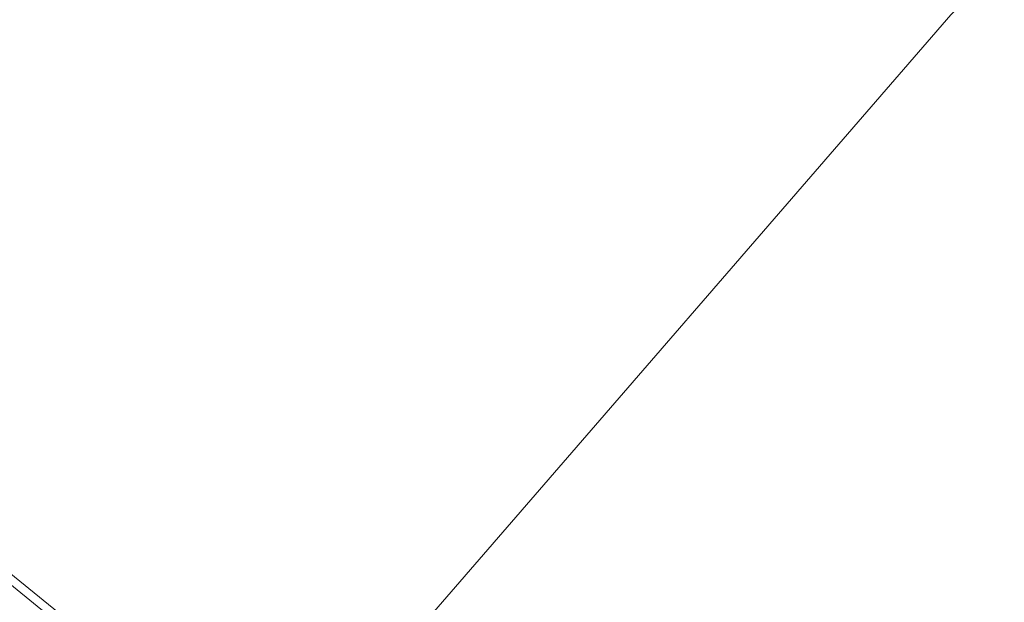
# Model space of a CAD drawing. Header units: metres. Extents: x 92810 to 93633, y 464687 to 465459.
# Tile 93 of 256: x 93187 to 93194, y 464721 to 464725. Entities that reach past the tile are written whole.
import ezdxf
from ezdxf.lldxf.tags import DXFTag

# ---------------------------------------------------------------- set-up
doc = ezdxf.new("R2010")
doc.units = ezdxf.units.M
for name, color, linetype, lineweight, transparency in [('B-OI-KL-DATA_LIANDER-G', 90, 'SI_B_DATA_LIANDER', 18, 0.4), ('B-OI-KL-DATA_PRORAIL-G', 90, 'SI_B_DATA_PRORAIL', 18, 0.4), ('B-OI-KL-ET_LS_PRORAIL-G', 190, 'SI_B_ET_LS_PRORAIL', 18, 0.4), ('B-OI-KL-ET_MS_PRORAIL-G', 130, 'SI_B_ET_MS_PRORAIL', 18, 0.4), ('B-WE-KL-DATA-G', 90, 'KL-DATA-N', 18, 0.4)]:
    doc.layers.add(name, color=color, linetype=linetype, lineweight=lineweight, transparency=transparency)
doc.styles.get("Standard").update_dxf_attribs({"font": 'isocp.shx'})
tags = doc.linetypes.add('KL-DATA-N', pattern='A,4,-1,[101,NLCS.SHX,S=0.5,R=0,X=0,Y=0],-1,4,-1,["D",Standard,S=1,R=0,X=-0.25,Y=-0.5],-1.5', length=12.5).pattern_tags.tags
tags[18] = DXFTag(74, 10)
doc.linetypes.add('SI_B_DATA_LIANDER', pattern='A,5,-2,["LI-DATA",Standard,S=1.5,R=0,X=-0.51,Y=-0.75],-11', length=18)
doc.linetypes.add('SI_B_DATA_PRORAIL', pattern='A,5,-2,["PRO-DATA",Standard,S=1.5,R=0,X=-0.51,Y=-0.75],-13', length=20)
doc.linetypes.add('SI_B_ET_LS_PRORAIL', pattern='A,5,-2,["PRO-LS",Standard,S=1.5,R=0,X=-0.51,Y=-0.75],-11', length=18)
doc.linetypes.add('SI_B_ET_MS_PRORAIL', pattern='A,5,-2,["PRO-MS",Standard,S=1.5,R=0,X=-0.51,Y=-0.75],-11', length=18)

msp = doc.modelspace()

# ---------------------------------------------------------------- linework, layer by layer
at = {"layer": 'B-OI-KL-DATA_LIANDER-G', "flags": 128}
msp.add_lwpolyline([(93133.1071, 464763.8929), (93133.6071, 464763.8929), (93133.75, 464763.8214), (93134.8929, 464763.3929), (93192.5357, 464716.4643), (93192.6786, 464716.4643), (93197.9643, 464720.6786), (93198.3929, 464720.6071)], dxfattribs=at)
at = {"layer": 'B-OI-KL-DATA_PRORAIL-G', "flags": 128}
msp.add_lwpolyline([(93289.9643, 464838.6071), (93286.3929, 464834.1786), (93280.8214, 464827.3214), (93279.75, 464826.1071), (93232.75, 464769.6071), (93224.1071, 464759.3214), (93210.0357, 464742.3929), (93208.5357, 464740.6786), (93198.8929, 464729.1071), (93198.6071, 464728.8929), (93196.75, 464728.75), (93196.6786, 464728.6786), (93194.1786, 464725.6071), (93193.75, 464725.1786), (93189.6071, 464720.3929), (93189.4643, 464719.5357), (93189.3214, 464719.3214), (93172.25, 464698.9643), (93164.4643, 464689.6071), (93164.1071, 464689.1071), (93164.1071, 464688.9643), (93163.8214, 464688.9643)], dxfattribs=at)
at = {"layer": 'B-OI-KL-ET_LS_PRORAIL-G', "flags": 128}
msp.add_lwpolyline([(93289.9643, 464838.6071), (93286.3929, 464834.1786), (93280.8214, 464827.3214), (93279.75, 464826.1071), (93232.75, 464769.6071), (93224.1071, 464759.3214), (93210.0357, 464742.3929), (93208.5357, 464740.6786), (93198.8929, 464729.1071), (93198.6071, 464728.8929), (93196.75, 464728.75), (93196.6786, 464728.6786), (93194.1786, 464725.6071), (93193.75, 464725.1786), (93189.6071, 464720.3929), (93189.4643, 464719.5357), (93189.3214, 464719.3214), (93172.25, 464698.9643), (93164.4643, 464689.6071), (93164.1071, 464689.1071), (93164.1071, 464688.9643), (93163.8214, 464688.9643)], dxfattribs=at)
at = {"layer": 'B-OI-KL-ET_MS_PRORAIL-G', "flags": 128}
msp.add_lwpolyline([(93289.9643, 464838.6071), (93286.3929, 464834.1786), (93280.8214, 464827.3214), (93279.75, 464826.1071), (93232.75, 464769.6071), (93224.1071, 464759.3214), (93210.0357, 464742.3929), (93208.5357, 464740.6786), (93198.8929, 464729.1071), (93198.6071, 464728.8929), (93196.75, 464728.75), (93196.6786, 464728.6786), (93194.1786, 464725.6071), (93193.75, 464725.1786), (93189.6071, 464720.3929), (93189.4643, 464719.5357), (93189.3214, 464719.3214), (93172.25, 464698.9643), (93164.4643, 464689.6071), (93164.1071, 464689.1071), (93164.1071, 464688.9643), (93163.8214, 464688.9643)], dxfattribs=at)
at = {"layer": 'B-WE-KL-DATA-G'}
msp.add_lwpolyline([(93134.8, 464763.5), (93192.5, 464716.4), (93202.6401, 464724.4524)], dxfattribs=at)

doc.saveas('drawing.dxf')
